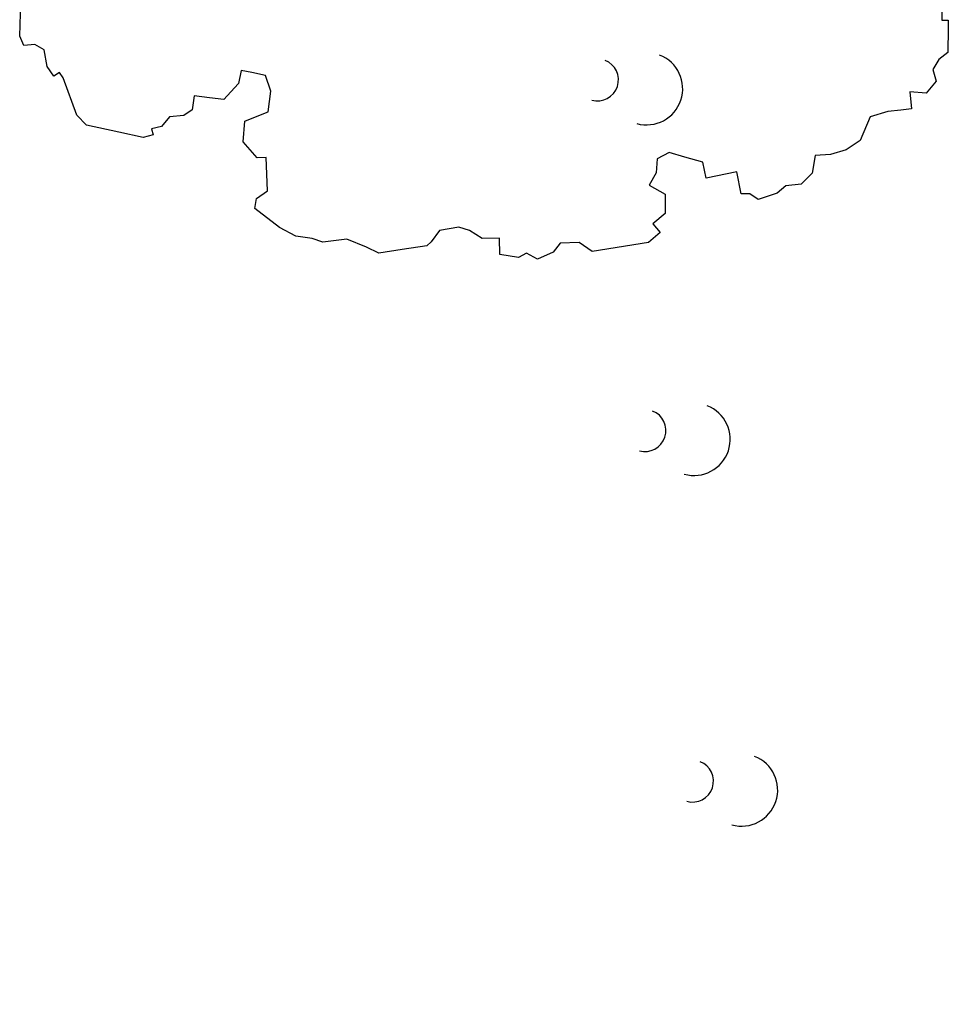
# Model space of a CAD drawing. Header units: feet. Extents: x 1377751 to 1381179, y 448542 to 452320.
# Tile 31 of 135: x 1377936 to 1377955, y 448988 to 449008. Entities that reach past the tile are written whole.
import ezdxf

# ---------------------------------------------------------------- set-up
doc = ezdxf.new("R2010")
doc.units = ezdxf.units.FT
doc.header["$MEASUREMENT"] = 0
for name, color, linetype in [('MA- HONEY LOCUST TREE', 3, 'Continuous'), ('TREE', 3, 'Continuous'), ('VG_P_Cells', 3, 'Continuous')]:
    doc.layers.add(name, color=color, linetype=linetype)

# ---------------------------------------------------------------- blocks, each defined once
blk = doc.blocks.new('HONEY LOCUST')
at = {"layer": 'MA- HONEY LOCUST TREE'}
for p, q in [((7.762451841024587, 8.38207201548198, 17.4962923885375), (7.921419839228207, 8.360036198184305, 17.4962923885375)), ((7.921419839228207, 8.360036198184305, 17.4962923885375), (7.938682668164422, 8.484571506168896, 17.4962923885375)), ((7.938682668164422, 8.484571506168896, 17.4962923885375), (8.094806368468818, 8.462929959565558, 17.4962923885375)), ((8.094806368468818, 8.462929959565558, 17.4962923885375), (8.569840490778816, 8.390868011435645, 17.4962923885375)), ((8.569840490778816, 8.390868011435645, 17.4962923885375), (8.685084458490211, 8.199018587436, 17.4962923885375)), ((8.685084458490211, 8.199018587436, 17.4962923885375), (8.8661708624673, 8.05101751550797, 17.4962923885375)), ((8.8661708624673, 8.05101751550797, 17.4962923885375), (9.10763134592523, 8.08938625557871, 17.4962923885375)), ((9.10763134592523, 8.08938625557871, 17.4962923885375), (9.316159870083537, 7.859165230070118, 17.4962923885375)), ((9.316159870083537, 7.859165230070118, 17.4962923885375), (9.244820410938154, 7.541238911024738, 17.4962923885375)), ((9.244820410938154, 7.541238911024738, 17.4962923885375), (9.585055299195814, 7.530276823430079, 17.4962923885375)), ((9.585055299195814, 7.530276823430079, 17.4962923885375), (9.578220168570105, 7.318132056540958, 17.4962923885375)), ((9.578220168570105, 7.318132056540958, 17.4962923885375), (9.569990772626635, 7.062712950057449, 17.4962923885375)), ((9.569990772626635, 7.062712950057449, 17.4962923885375), (9.628952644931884, 6.702571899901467, 17.4962923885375)), ((9.628952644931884, 6.702571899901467, 17.4962923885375), (10.06796910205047, 6.439458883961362, 17.4962923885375)), ((10.06796910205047, 6.439458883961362, 17.4962923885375), (10.21613070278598, 6.143459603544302, 17.4962923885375)), ((10.21613070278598, 6.143459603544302, 17.4962923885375), (10.2630883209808, 5.820932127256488, 17.4962923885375)), ((10.2630883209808, 5.820932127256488, 17.4962923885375), (10.24643958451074, 5.521596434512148, 17.4962923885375)), ((10.24643958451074, 5.521596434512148, 17.4962923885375), (10.58496157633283, 5.416276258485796, 17.4962923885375)), ((10.58496157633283, 5.416276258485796, 17.4962923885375), (10.77363774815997, 5.166829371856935, 17.4962923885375)), ((10.77363774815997, 5.166829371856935, 17.4962923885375), (10.762543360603, 4.867493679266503, 17.4962923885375)), ((10.762543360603, 4.867493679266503, 17.4962923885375), (10.88463173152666, 4.679023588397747, 17.4962923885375)), ((10.88463173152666, 4.679023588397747, 17.4962923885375), (10.95677388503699, 4.285452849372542, 17.4962923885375)), ((10.95677388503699, 4.285452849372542, 17.4962923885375), (10.82913832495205, 4.13578643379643, 17.4962923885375)), ((10.82913832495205, 4.13578643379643, 17.4962923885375), (10.80138803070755, 3.969489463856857, 17.4962923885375)), ((10.80138803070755, 3.969489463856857, 17.4962923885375), (10.36303093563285, 3.939745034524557, 17.4962923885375)), ((10.36303093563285, 3.939745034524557, 17.4962923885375), (10.40495840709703, 3.321840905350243, 17.4962923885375)), ((10.40495840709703, 3.321840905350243, 17.4962923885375), (10.08484296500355, 3.300119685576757, 17.4962923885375)), ((10.08484296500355, 3.300119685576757, 17.4962923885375), (9.935237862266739, 2.960482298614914, 17.4962923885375)), ((9.935237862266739, 2.960482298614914, 17.4962923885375), (9.803688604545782, 2.661835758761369, 17.4962923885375)), ((9.803688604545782, 2.661835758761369, 17.4962923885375), (9.899589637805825, 2.408534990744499, 17.4962923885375)), ((9.899589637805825, 2.408534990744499, 17.4962923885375), (10.16695850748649, 2.355120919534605, 17.4962923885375)), ((10.16695850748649, 2.355120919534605, 17.4962923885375), (10.38977069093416, 2.185976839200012, 17.4962923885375)), ((10.38977069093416, 2.185976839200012, 17.4962923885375), (10.61185286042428, 2.478523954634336, 17.4962923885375)), ((10.61185286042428, 2.478523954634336, 17.4962923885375), (10.99326781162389, 2.425886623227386, 17.4962923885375)), ((10.99326781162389, 2.425886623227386, 17.4962923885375), (11.16323833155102, 2.157817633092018, 17.4962923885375)), ((11.16323833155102, 2.157817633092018, 17.4962923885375), (11.35274269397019, 2.277973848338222, 17.4962923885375)), ((11.35274269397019, 2.277973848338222, 17.4962923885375), (11.51557798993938, 2.021158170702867, 17.4962923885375)), ((11.51557798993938, 2.021158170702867, 17.4962923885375), (11.54790092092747, 0.8978842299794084, 17.4962923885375)), ((11.54790092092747, 0.8978842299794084, 17.4962923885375), (11.33320885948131, 0.6655572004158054, 17.4962923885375)), ((11.33320885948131, 0.6655572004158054, 17.4962923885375), (11.29742445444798, 0.2902594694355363, 17.4962923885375)), ((11.29742445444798, 0.2902594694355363, 17.4962923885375), (11.45845066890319, 0.129416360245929, 17.4962923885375)), ((11.45845066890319, 0.129416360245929, 17.4962923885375), (11.55402146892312, -0.1991258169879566, 17.4962923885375)), ((11.55402146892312, -0.1991258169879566, 17.4962923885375), (11.40409680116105, -0.3953474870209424, 17.4962923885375)), ((11.46695063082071, -0.5657620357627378, 17.4962923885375), (11.3592032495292, -0.9245264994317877, 17.4962923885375)), ((11.40409680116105, -0.3953474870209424, 17.4962923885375), (11.46695063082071, -0.5657620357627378, 17.4962923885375)), ((11.03872037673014, -0.8877744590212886, 17.4962923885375), (10.99953663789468, -1.22946213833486, 17.4962923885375)), ((11.3592032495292, -0.9245264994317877, 17.4962923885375), (11.03872037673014, -0.8877744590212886, 17.4962923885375)), ((10.99953663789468, -1.22946213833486, 17.4962923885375), (10.81277626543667, -1.452784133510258, 17.4962923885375)), ((10.81277626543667, -1.452784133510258, 17.4962923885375), (10.72230831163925, -1.656102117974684, 17.4962923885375)), ((10.72230831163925, -1.656102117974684, 17.4962923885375), (10.73361769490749, -2.045792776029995, 17.4962923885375)), ((10.73361769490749, -2.045792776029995, 17.4962923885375), (10.93716520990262, -2.237816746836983, 17.4962923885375)), ((10.93716520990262, -2.237816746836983, 17.4962923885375), (10.99908017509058, -2.334194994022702, 17.4962923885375)), ((10.99908017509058, -2.334194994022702, 17.4962923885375), (11.00816066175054, -2.823983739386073, 17.4962923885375)), ((11.00816066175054, -2.823983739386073, 17.4962923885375), (11.01688624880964, -3.294630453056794, 17.4962923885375)), ((11.01688624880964, -3.294630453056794, 17.4962923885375), (10.87195346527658, -3.522386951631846, 17.4962923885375)), ((10.87195346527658, -3.522386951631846, 17.4962923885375), (10.66035033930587, -3.883689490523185, 17.4962923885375)), ((10.66035033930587, -3.883689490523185, 17.4962923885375), (10.66035033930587, -4.364387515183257, 17.4962923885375)), ((10.66035033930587, -4.364387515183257, 17.4962923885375), (10.5554482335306, -4.56039743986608, 17.4962923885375)), ((10.5554482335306, -4.56039743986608, 17.4962923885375), (10.4666716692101, -4.875585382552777, 17.4962923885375)), ((7.238041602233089, -5.048992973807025, 17.4962923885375), (7.146555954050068, -5.314000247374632, 17.4962923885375)), ((7.558237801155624, -4.985025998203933, 17.4962923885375), (7.238041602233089, -5.048992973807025, 17.4962923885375)), ((7.958084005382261, -5.093084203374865, 17.4962923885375), (7.558237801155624, -4.985025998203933, 17.4962923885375)), ((10.4666716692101, -4.875585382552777, 17.4962923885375), (10.25701794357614, -5.176926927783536, 17.4962923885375)), ((8.015658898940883, -5.323136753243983, 17.4962923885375), (7.958084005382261, -5.093084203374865, 17.4962923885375)), ((8.848167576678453, -5.250033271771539, 17.4962923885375), (8.8305235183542, -5.431718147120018, 17.4962923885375)), ((9.506849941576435, -5.314000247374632, 17.4962923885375), (8.848167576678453, -5.250033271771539, 17.4962923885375)), ((10.25701794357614, -5.176926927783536, 17.4962923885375), (9.817893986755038, -5.606419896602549, 17.4962923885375)), ((7.146555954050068, -5.314000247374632, 17.4962923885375), (7.076438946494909, -5.517108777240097, 17.4962923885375)), ((8.07969527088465, -5.579007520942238, 17.4962923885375), (8.015658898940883, -5.323136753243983, 17.4962923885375)), ((8.8305235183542, -5.431718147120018, 17.4962923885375), (8.482224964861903, -5.661250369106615, 17.4962923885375)), ((9.625777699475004, -5.551592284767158, 17.4962923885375), (9.506849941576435, -5.314000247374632, 17.4962923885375)), ((7.076438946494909, -5.517108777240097, 17.4962923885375), (7.327307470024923, -5.603713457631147, 17.4962923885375)), ((7.327307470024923, -5.603713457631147, 17.4962923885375), (7.466752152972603, -5.770908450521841, 17.4962923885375)), ((8.482224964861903, -5.661250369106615, 17.4962923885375), (8.07969527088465, -5.579007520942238, 17.4962923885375)), ((9.817893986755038, -5.606419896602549, 17.4962923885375), (9.625777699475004, -5.551592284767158, 17.4962923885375)), ((7.466752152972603, -5.770908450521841, 17.4962923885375), (7.602470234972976, -5.933635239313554, 17.4962923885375)), ((7.602470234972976, -5.933635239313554, 17.4962923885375), (7.530788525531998, -6.209540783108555, 17.4962923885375)), ((7.530788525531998, -6.209540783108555, 17.4962923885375), (7.49213237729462, -6.358329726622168, 17.4962923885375)), ((7.49213237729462, -6.358329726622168, 17.4962923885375), (7.453526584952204, -6.506924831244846, 17.4962923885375)), ((7.453526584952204, -6.506924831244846, 17.4962923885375), (7.720883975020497, -6.576385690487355, 17.4962923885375)), ((7.720883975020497, -6.576385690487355, 17.4962923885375), (7.808406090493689, -6.759379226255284, 17.4962923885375)), ((7.808406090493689, -6.759379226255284, 17.4962923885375), (7.799225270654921, -7.043721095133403, 17.4962923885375)), ((7.799225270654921, -7.043721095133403, 17.4962923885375), (7.964508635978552, -7.227169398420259, 17.4962923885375)), ((7.964508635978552, -7.227169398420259, 17.4962923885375), (7.986568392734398, -7.424040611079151, 17.4962923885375)), ((7.986568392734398, -7.424040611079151, 17.4962923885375), (8.106411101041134, -7.410612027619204, 17.4962923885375)), ((8.106411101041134, -7.410612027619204, 17.4962923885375), (8.136063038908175, -7.613575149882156, 17.4962923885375)), ((8.136063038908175, -7.613575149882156, 17.4962923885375), (7.96931763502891, -8.073050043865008, 17.4962923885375)), ((7.96931763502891, -8.073050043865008, 17.4962923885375), (7.74786000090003, -8.690973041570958, 17.4962923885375)), ((7.74786000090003, -8.690973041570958, 17.4962923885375), (7.526237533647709, -8.857001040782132, 17.4962923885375)), ((7.526237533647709, -8.857001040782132, 17.4962923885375), (6.759800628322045, -9.023031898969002, 17.4962923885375)), ((6.759800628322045, -9.023031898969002, 17.4962923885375), (6.640765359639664, -9.082114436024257, 17.4962923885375)), ((6.640765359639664, -9.082114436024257, 17.4962923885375), (6.701667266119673, -9.204815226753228, 17.4962923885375)), ((6.160840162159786, -9.324693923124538, 17.4962923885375), (6.027850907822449, -9.492189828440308, 17.4962923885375)), ((6.489195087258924, -9.31027468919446, 17.4962923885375), (6.160840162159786, -9.324693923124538, 17.4962923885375)), ((6.701667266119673, -9.204815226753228, 17.4962923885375), (6.489195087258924, -9.31027468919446, 17.4962923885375)), ((6.027850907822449, -9.492189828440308, 17.4962923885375), (6.022067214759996, -9.711666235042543, 17.4962923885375)), ((5.825471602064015, -9.769423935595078, 17.4962923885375), (5.160525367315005, -9.659685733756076, 17.4962923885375)), ((6.022067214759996, -9.711666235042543, 17.4962923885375), (5.825471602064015, -9.769423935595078, 17.4962923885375))]:
    blk.add_line(p, q, dxfattribs=at)
blk = doc.blocks.new('TREE - DECIDUOUS')
at = {"color": 0, "linetype": 'ByBlock'}
blk.add_arc((-0.003675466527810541, -0.00872805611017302), 0.002978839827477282, 149.7766185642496, 324.2421169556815, dxfattribs=at)
blk = doc.blocks.new('Bayberry')
at = {"layer": 'VG_P_Cells'}
for p, xscale, yscale, zscale in [((-0.003410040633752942, -0.0006137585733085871, 839.961), 240, 240, 240), ((0.03836892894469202, 0.01329299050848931, 694.9186819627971), 138.9901895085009, 138.9901895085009, 138.9901895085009)]:
    blk.add_blockref('TREE - DECIDUOUS', p, dxfattribs=dict(at, xscale=xscale, yscale=yscale, zscale=zscale))
blk = doc.blocks.new('*U965')
at = {"layer": 'TREE', "rotation": 276.8144840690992}
blk.add_blockref('Bayberry', (0.02913831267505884, 0.07954292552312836, -767.4398409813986), dxfattribs=at)
blk = doc.blocks.new('*U966')
at = {"layer": 'VG_P_Cells', "color": 0, "linetype": 'ByBlock', "lineweight": -2, "transparency": 16777216}
for p in [(1.285879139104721e-15, 21), (8.572527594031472e-16, 14), (4.286263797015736e-16, 7), (0, 0)]:
    blk.add_blockref('*U965', p, dxfattribs=at)

msp = doc.modelspace()

# ---------------------------------------------------------------- block references
at = {"layer": 'VG_P_Cells'}
for name, p, rotation in [('HONEY LOCUST', (1377945.12072044, 449014.4019034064, -8.748146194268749), 277.5930949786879), ('*U966', (1377946.37776054, 449006.710657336, 776.1879871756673), 187.7149908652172)]:
    msp.add_blockref(name, p, dxfattribs=dict(at, rotation=rotation))

doc.saveas('drawing.dxf')
